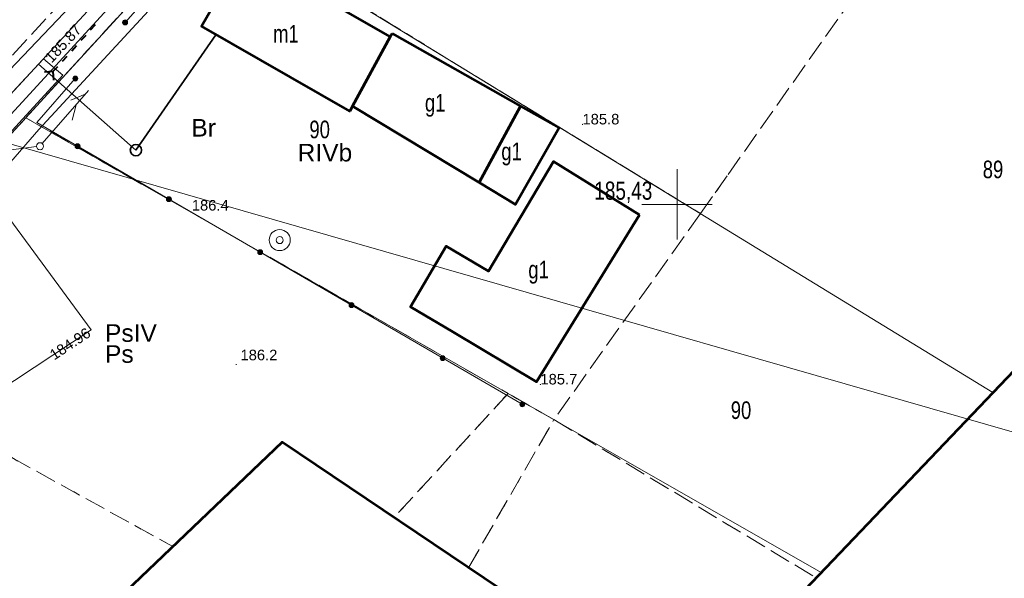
# Model space of a CAD drawing. Header units: metres. Extents: x 7482748 to 7484637, y 5684406 to 5687014.
# Tile 88 of 180: x 7483303 to 7483373, y 5685923 to 5685963. Entities that reach past the tile are written whole.
import ezdxf
from ezdxf.enums import TextEntityAlignment as Align
from ezdxf.lldxf.tags import DXFTag

# ---------------------------------------------------------------- set-up
doc = ezdxf.new("R2010")
doc.units = ezdxf.units.M
doc.header["$MEASUREMENT"] = 0
for name, pattern in [('1', [1.5, 1, -0.5]), ('KTJZ01_500', [2, 1.5, -0.5]), ('l217_500', [2, 1.5, -0.5]), ('l218_500', [1, 0.5, -0.5])]:
    doc.linetypes.add(name, pattern=pattern)
for name, color, linetype, lineweight in [('.k deszczowa', 200, 'Continuous', 50), ('.ks tłoczny', 104, 'Continuous', 50), ('_Dzialki', 7, 'Continuous', 0), ('_Dzialki_opis', 7, 'Continuous', 0), ('_Kontury', 7, 'Continuous', 0), ('_Kontury_opis', 7, 'Continuous', 0), ('_Podzial_sekcyjny_krzyze', 7, '1', 13), ('_Uzytki', 7, 'Continuous', 0), ('_Uzytki_opis', 7, 'Continuous', 0), ('_Zakres2', 7, 'Continuous', 0), ('BUIB05_01', 7, 'Continuous', 40), ('EGB_Budynek', 7, 'Continuous', 0), ('EGB_Budynek_opis', 7, 'Continuous', 0), ('GES__SUSM04_01P', 7, 'Continuous', 13), ('GES__SUUS13_P', 7, 'Continuous', 13), ('KTOK05_01', 7, 'Continuous', 13), ('RTPW01_P', 7, 'Continuous', 0), ('RTPW02_P', 7, 'Continuous', 0), ('SUPT_L_0', 30, 'Continuous', 13)]:
    doc.layers.add(name, color=color, linetype=linetype, lineweight=lineweight)
doc.layers.add('_ramki_nieplotowane', color=7, linetype='Continuous', lineweight=0, plot=False)
doc.layers.add('GES__SUPS01_08G', color=5, linetype='Continuous', lineweight=13, true_color=0x0000ff, transparency=0.25)
for name, color, linetype, lineweight, true_color in [('GES__SUPS01_08P', 5, 'Continuous', 13, 0x0000ff), ('GES__SUPT_pL', 7, 'Continuous', 13, 0xff9100), ('GES__SUPW_01_pL', 5, 'Continuous', 13, 0x0000ff)]:
    doc.layers.add(name, color=color, linetype=linetype, lineweight=lineweight, true_color=true_color)
doc.layers.add('IS_Opisy_działek_Net', color=7, linetype='SOLID', true_color=0x000000)
doc.layers.add('IS_Węzeł_sieci_kanalizacyjnej_-_opisy', color=7, linetype='Continuous')
for name, color, linetype, lineweight, transparency in [('KTJZ01_O', 7, 'KTJZ01_500', 13, 0.5), ('PTRW02_O', 7, 'Continuous', 13, 0.5), ('RTPW01_G', 7, 'Continuous', 13, 0.25), ('RTPW02_G', 7, 'Continuous', 13, 0.25)]:
    doc.layers.add(name, color=color, linetype=linetype, lineweight=lineweight, transparency=transparency)
doc.styles.get("Standard").update_dxf_attribs({"font": 'simplex.shx', "width": 0.75})
doc.styles.add('STYL_ARIAL', font='simplex.shx', dxfattribs={"width": 0.75, "oblique": 0.1})
doc.styles.add('Style-Arial', font='arial.ttf')
tags = doc.linetypes.add('SOLID', pattern=[10, 10, 0]).pattern_tags.tags
tags[6:7] = [DXFTag(74, 4), DXFTag(75, 0), DXFTag(340, '0'), DXFTag(46, 0.0), DXFTag(50, 0.0), DXFTag(44, 0.0), DXFTag(45, 0.0)]
tags[4:5] = [DXFTag(74, 4), DXFTag(75, 0), DXFTag(340, '0'), DXFTag(46, 0.0), DXFTag(50, 0.0), DXFTag(44, 0.0), DXFTag(45, 0.0)]

# ---------------------------------------------------------------- blocks, each defined once
blk = doc.blocks.new('SUPS01')
at = {"layer": 'GES__SUPS01_08P', "linetype": 'Continuous', "lineweight": 13}
h = blk.add_hatch(color=256, dxfattribs=at)
edge = h.paths.add_edge_path()
edge.add_arc((0, 0), 0.045, 0, 360)
blk = doc.blocks.new('SUSM04_01')
at = {"layer": 'GES__SUSM04_01P', "linetype": 'Continuous', "lineweight": 13}
blk.add_circle((0, 0), 0.25, dxfattribs=at)
blk = doc.blocks.new('SUUS13')
at = {"layer": 'GES__SUUS13_P', "linetype": 'Continuous', "lineweight": 13}
for radius in [0.75, 0.25]:
    blk.add_circle((0, 0), radius, dxfattribs=at)
blk = doc.blocks.new('RTPW01')
at = {"layer": 'RTPW01_P', "linetype": 'Continuous', "lineweight": 0}
h = blk.add_hatch(color=256, dxfattribs=at)
edge = h.paths.add_edge_path()
edge.add_arc((0, 0), 0.045, 0, 360)
blk = doc.blocks.new('RTPW01_3')
at = {"layer": 'RTPW02_P', "linetype": 'Continuous', "lineweight": 0}
h = blk.add_hatch(color=256, dxfattribs=at)
edge = h.paths.add_edge_path()
edge.add_arc((0, 0), 0.045, 0, 360)
blk = doc.blocks.new('RTPW01_2')
at = {"layer": 'RTPW01_P', "linetype": 'Continuous', "lineweight": 0}
h = blk.add_hatch(color=256, dxfattribs=at)
edge = h.paths.add_edge_path()
edge.add_arc((0, 0), 0.045, 0, 360)

msp = doc.modelspace()

# ---------------------------------------------------------------- hatches: boundary and pattern name
at = {"layer": 'KTOK05_01', "linetype": 'Continuous', "lineweight": 13}
h = msp.add_hatch(color=256, dxfattribs=at)
edge = h.paths.add_edge_path()
edge.add_arc((7483310.77, 5685962.93), 0.175, 0, 360)
h = msp.add_hatch(color=256, dxfattribs=at)
edge = h.paths.add_edge_path()
edge.add_arc((7483307.23, 5685958.94), 0.175, 0, 360)
h = msp.add_hatch(color=256, dxfattribs=at)
edge = h.paths.add_edge_path()
edge.add_arc((7483307.39461, 5685954.13021), 0.175, 0, 360)
h = msp.add_hatch(color=256, dxfattribs=at)
edge = h.paths.add_edge_path()
edge.add_arc((7483313.88146, 5685950.36579), 0.175, 0, 360)
h = msp.add_hatch(color=256, dxfattribs=at)
edge = h.paths.add_edge_path()
edge.add_arc((7483320.36839, 5685946.60152), 0.175, 0, 360)
h = msp.add_hatch(color=256, dxfattribs=at)
edge = h.paths.add_edge_path()
edge.add_arc((7483326.85534, 5685942.83728), 0.175, 0, 360)
h = msp.add_hatch(color=256, dxfattribs=at)
edge = h.paths.add_edge_path()
edge.add_arc((7483333.34229, 5685939.07305), 0.175, 0, 360)
h = msp.add_hatch(color=256, dxfattribs=at)
edge = h.paths.add_edge_path()
edge.add_arc((7483339, 5685935.79), 0.175, 0, 360)

# ---------------------------------------------------------------- linework, layer by layer
at = {"layer": '.k deszczowa', "linetype": 'Continuous', "lineweight": 35}
msp.add_lwpolyline([(7483315.07707, 5685969.96528), (7483281.21997, 5685933.08455)], dxfattribs=at)
at = {"layer": '.ks tłoczny', "linetype": 'Continuous', "lineweight": 35}
for points in [[(7483385.11889, 5686056.87655), (7483382.15, 5686049.635), (7483378.80924, 5686041.48642), (7483361.88352, 5686022.77441), (7483346.36877, 5686005.72669), (7483336.65111, 5685996.14914), (7483331.91992, 5685990.88433), (7483322.32458, 5685979.14923), (7483304.60733, 5685959.96298), (7483298.29769, 5685953.1302), (7483295.85309, 5685952.1972)], [(7483311.53373, 5685953.8507), (7483317.2283, 5685962.0363)], [(7483304.60733, 5685959.96298), (7483311.53373, 5685953.8507)]]:
    msp.add_lwpolyline(points, dxfattribs=at)
msp.add_circle((7483311.53373, 5685953.8507), 0.4, dxfattribs=at)
at = {"layer": '_Dzialki', "color": 96, "linetype": 'Continuous', "true_color": 0x008000, "flags": 128}
for points in [[(7483303.71, 5685956.15), (7483316.93, 5685970.6)], [(7483372.45, 5685936.62), (7483316.93, 5685970.6)], [(7483270.35, 5685919.66), (7483303.71, 5685956.15)], [(7483360.25, 5685923.84), (7483303.71, 5685956.15)]]:
    msp.add_lwpolyline(points, dxfattribs=at)
at = {"layer": '_Kontury', "color": 96, "linetype": 'l217_500', "true_color": 0x008000, "flags": 128}
for points in [[(7483316.93, 5685970.6), (7483303.71, 5685956.15)], [(7483316.93, 5685970.6), (7483351.66, 5685949.34)], [(7483364.88, 5685968.05), (7483353.57, 5685952.03)], [(7483303.71, 5685956.15), (7483288.71, 5685939.74)], [(7483337.99, 5685936.56), (7483303.71, 5685956.15)], [(7483353.57, 5685952.03), (7483351.66, 5685949.34)], [(7483351.66, 5685949.34), (7483341.25, 5685934.7)], [(7483288.71, 5685939.74), (7483314.16, 5685925.68)], [(7483337.99, 5685936.56), (7483329.89, 5685927.74)], [(7483341.25, 5685934.7), (7483337.99, 5685936.56)], [(7483335.18, 5685924.18), (7483341.25, 5685934.7)], [(7483341.25, 5685934.7), (7483359.89, 5685923.46)]]:
    msp.add_lwpolyline(points, dxfattribs=at)
at = {"layer": '_Podzial_sekcyjny_krzyze', "linetype": 'Continuous'}
for p, q in [((7483350, 5685947.5), (7483350, 5685952.5)), ((7483347.5, 5685950), (7483352.5, 5685950))]:
    msp.add_line(p, q, dxfattribs=at)
at = {"layer": '_ramki_nieplotowane', "color": 3, "linetype": 'Continuous', "lineweight": 0, "flags": 128}
msp.add_lwpolyline([(7483208.98, 5685981.21), (7483494.44, 5685899.18), (7483610.57, 5686303.33), (7483325.11, 5686385.36), (7483208.98, 5685981.21)], close=True, dxfattribs=at)
at = {"layer": '_Uzytki', "color": 96, "linetype": 'l218_500', "true_color": 0x008000, "flags": 128}
for points in [[(7483316.93, 5685970.6), (7483303.71, 5685956.15)], [(7483351.66, 5685949.34), (7483316.93, 5685970.6)], [(7483303.71, 5685956.15), (7483288.71, 5685939.74)], [(7483337.99, 5685936.56), (7483303.71, 5685956.15)], [(7483351.66, 5685949.34), (7483353.57, 5685952.03)], [(7483288.71, 5685939.74), (7483314.16, 5685925.68)], [(7483337.99, 5685936.56), (7483329.89, 5685927.74)], [(7483341.25, 5685934.7), (7483337.99, 5685936.56)], [(7483335.18, 5685924.18), (7483341.25, 5685934.7)], [(7483341.25, 5685934.7), (7483359.89, 5685923.46)]]:
    msp.add_lwpolyline(points, dxfattribs=at)
at = {"layer": '_Zakres2', "color": 250, "linetype": 'Continuous', "lineweight": 53, "flags": 128}
msp.add_lwpolyline([(7483469.46, 5686200.94), (7483457.15, 5686175.34), (7483454.19, 5686160.77), (7483450.68, 5686142.8), (7483445.21, 5686123.66), (7483469.65, 5686114.59), (7483521.99, 5686042.72), (7483521.41, 5686032.76), (7483497.78, 5685988.42), (7483466.13, 5686001.7), (7483413.53, 5686020.4), (7483407.67, 5685973.53), (7483350.64, 5685913.76), (7483321.93, 5685933.1), (7483288.55, 5685901.25)], dxfattribs=at)
at = {"layer": 'BUIB05_01', "linetype": 'Continuous', "lineweight": 40}
for p, q in [((7483308.32, 5685962.4), (7483308.66, 5685962.77)), ((7483307.65, 5685961.66), (7483307.99, 5685962.03)), ((7483306.98, 5685960.91), (7483307.32, 5685961.29)), ((7483306.31, 5685960.17), (7483306.65, 5685960.54)), ((7483305.64, 5685959.43), (7483305.98, 5685959.8)), ((7483305.64, 5685959.43), (7483305.04, 5685959.4)), ((7483305.64, 5685959.43), (7483305.67, 5685958.83))]:
    msp.add_line(p, q, dxfattribs=at)
at = {"layer": 'EGB_Budynek', "color": 7, "linetype": 'Continuous', "lineweight": 53, "flags": 128}
for points in [[(7483329.61, 5685961.9), (7483326.94, 5685956.98), (7483326.75, 5685956.63), (7483316.2, 5685962.66), (7483319.19, 5685967.88), (7483329.61, 5685961.9)], [(7483329.74, 5685962.15), (7483338.87, 5685956.98), (7483335.94, 5685951.56), (7483326.94, 5685956.98), (7483329.61, 5685961.9), (7483329.74, 5685962.15)], [(7483341.62, 5685955.43), (7483338.53, 5685950), (7483335.94, 5685951.56), (7483338.87, 5685956.98), (7483341.62, 5685955.43)], [(7483347.34, 5685949.26), (7483340.01, 5685937.38), (7483334.06, 5685940.94), (7483331.05, 5685942.71), (7483333.59, 5685947.03), (7483336.6, 5685945.24), (7483341.22, 5685953.04), (7483347.34, 5685949.26)]]:
    msp.add_lwpolyline(points, dxfattribs=at)
at = {"layer": 'GES__SUPT_pL', "linetype": 'Continuous', "lineweight": 13, "flags": 128}
msp.add_lwpolyline([(7483330.51, 5685982.7), (7483318.5, 5685970.33), (7483304.63, 5685955.31), (7483290.37, 5685938.88), (7483269.82, 5685914.74), (7483235.27, 5685876.58), (7483194.74, 5685830.89), (7483182.64, 5685815.57), (7483178.42, 5685810.79), (7483171.42, 5685800.43), (7483166.94, 5685792.19), (7483161.83, 5685777.28), (7483161.38, 5685764.86), (7483161.76, 5685749.17), (7483161.39, 5685734.08), (7483154.95, 5685733.19), (7483143.7, 5685727.84), (7483137.86, 5685726.17), (7483131.03, 5685720.65)], dxfattribs=at)
at = {"layer": 'GES__SUPW_01_pL', "linetype": 'Continuous', "lineweight": 13, "flags": 128}
msp.add_lwpolyline([(7483390.45, 5686101.26), (7483389.11, 5686097.11), (7483402.12, 5686090.27), (7483402.8, 5686082.32), (7483402.57, 5686081.73), (7483402.28, 5686080.98), (7483399.56, 5686070.76), (7483393.84, 5686051.54), (7483385.76, 5686037.62), (7483376.82, 5686028.13), (7483359.07, 5686006.84), (7483360.81, 5686002.42), (7483362.18, 5685993.12), (7483357.88, 5685985.34), (7483355.86, 5685982.57), (7483344.31, 5685975.82), (7483339.85, 5685974.9), (7483326.36, 5685979.88), (7483323.79, 5685982.18), (7483317.09, 5685974.82), (7483298.15, 5685954.95), (7483308.35, 5685941.08), (7483274.45, 5685918.69)], dxfattribs=at)
at = {"layer": 'KTJZ01_O', "linetype": 'KTJZ01_500', "lineweight": 13, "flags": 128}
msp.add_lwpolyline([(7483197.91, 5685647.78), (7483191.3, 5685645.21), (7483187.04, 5685652.01), (7483182.78, 5685658.81), (7483173.01, 5685674.4), (7483160.42, 5685696.27), (7483153.69, 5685714.72), (7483149.66, 5685738.88), (7483150.14, 5685742.97), (7483152.18, 5685766.74), (7483152.64, 5685773.87), (7483156.88, 5685789.66), (7483160.03, 5685797.82), (7483165.63, 5685808.56), (7483171.47, 5685814.85), (7483176.12, 5685820.16), (7483191.38, 5685837.95), (7483216.44, 5685866.07), (7483238.67, 5685890.6), (7483242.86, 5685894.87), (7483263.91, 5685918.34), (7483290.28, 5685947.07), (7483315.51, 5685974.43), (7483346.16, 5686007.45), (7483367.58, 5686031.19), (7483372.66, 5686037.59), (7483378.07, 5686044.41), (7483383.78, 5686055), (7483386.81, 5686063.17), (7483391.06, 5686075.79), (7483392.94, 5686081.53), (7483394.38, 5686081.91), (7483397.17, 5686082.85), (7483401.23, 5686082.98), (7483404.7, 5686083), (7483407.11, 5686083.92), (7483410.43, 5686086.41), (7483412.08, 5686088.69), (7483412.96, 5686091.17), (7483413.79, 5686094.46), (7483412.71, 5686099.4), (7483411.05, 5686100.85), (7483407.94, 5686103.18), (7483405.29, 5686104.69), (7483403.35, 5686106.28), (7483402.57, 5686107.54), (7483401.86, 5686108.47), (7483403.54, 5686113.11), (7483404.07, 5686113.93), (7483409.52, 5686129.91), (7483416.09, 5686150.36), (7483420.49, 5686164.15), (7483421.47, 5686167.05), (7483423.62, 5686173.38), (7483428.4, 5686186.8), (7483437.81, 5686215.26), (7483441.02, 5686225.03), (7483450.09, 5686253.79), (7483453.73, 5686263.28), (7483459.39, 5686280.61), (7483466.44, 5686301.37), (7483471.25, 5686316.24), (7483473.9, 5686323.17), (7483478.13, 5686336.85), (7483485.37, 5686356.93), (7483492.13, 5686378.36), (7483498.67, 5686398.43), (7483502.19, 5686408.5), (7483505.2, 5686417.38), (7483513.05, 5686441.11), (7483516.25, 5686450.23), (7483530.52, 5686493.07), (7483533.34, 5686501.51), (7483543.47, 5686531.52), (7483557.14, 5686572.33), (7483559.91, 5686580.46), (7483570.16, 5686610.95), (7483575.71, 5686628.68), (7483581.26, 5686643.91), (7483583.2, 5686649.41), (7483591.35, 5686674.28), (7483597.45, 5686691.67), (7483602.2, 5686705.71), (7483616.93, 5686750.38), (7483619.53, 5686757.95), (7483621.36, 5686763.29), (7483634.9, 5686799.43), (7483640.84, 5686811.96)], dxfattribs=at)
at = {"layer": 'KTOK05_01', "linetype": 'Continuous', "lineweight": 13, "flags": 128}
for points in [[(7483330.37, 5685984.68), (7483317.43, 5685970.44), (7483310.77, 5685962.93)], [(7483307.23, 5685958.94), (7483304.5, 5685955.81), (7483315.27, 5685949.56), (7483339, 5685935.79)]]:
    msp.add_lwpolyline(points, dxfattribs=at)
at = {"layer": 'KTOK05_01', "linetype": 'Continuous', "lineweight": 13}
for centre in [(7483310.77, 5685962.93), (7483307.23, 5685958.94), (7483307.39, 5685954.13), (7483313.88, 5685950.37), (7483320.37, 5685946.6), (7483326.86, 5685942.84), (7483333.34, 5685939.07), (7483339, 5685935.79)]:
    msp.add_circle(centre, 0.175, dxfattribs=at)
at = {"layer": 'PTRW02_O', "linetype": 'Continuous', "lineweight": 13, "flags": 128}
msp.add_lwpolyline([(7483304.96, 5685960.34), (7483306.34, 5685959.19), (7483290.54, 5685941.96), (7483288.93, 5685943.12), (7483304.96, 5685960.34)], close=True, dxfattribs=at)
at = {"layer": 'SUPT_L_0', "linetype": 'Continuous'}
for p, q in [((7483308.17, 5685958.09), (7483304.88, 5685954.32)), ((7483307.94, 5685957.83), (7483306.9, 5685957.4)), ((7483307.28, 5685957.07), (7483307, 5685955.99)), ((7483304.47, 5685954.1), (7483299.51, 5685953.46))]:
    msp.add_line(p, q, dxfattribs=at)

# ---------------------------------------------------------------- block references
at = {"layer": 'GES__SUPS01_08P', "linetype": 'Continuous', "lineweight": 13}
msp.add_blockref('SUPS01', (7483308.35, 5685941.08), dxfattribs=at)
at = {"layer": 'GES__SUSM04_01P', "linetype": 'Continuous', "lineweight": 13}
msp.add_blockref('SUSM04_01', (7483304.72, 5685954.13), dxfattribs=at)
at = {"layer": 'GES__SUUS13_P', "linetype": 'Continuous', "lineweight": 13}
msp.add_blockref('SUUS13', (7483321.76, 5685947.46), dxfattribs=at)
at = {"layer": 'RTPW01_P', "linetype": 'Continuous', "lineweight": 0}
for name, p in [('RTPW01', (7483343.28, 5685955.68)), ('RTPW01_2', (7483315.27, 5685949.56)), ('RTPW01', (7483318.67, 5685938.62)), ('RTPW01', (7483340.29, 5685937.2))]:
    msp.add_blockref(name, p, dxfattribs=at)
at = {"layer": 'RTPW02_P', "linetype": 'Continuous', "lineweight": 0}
msp.add_blockref('RTPW01_3', (7483305.64, 5685959.43), dxfattribs=at)

# ---------------------------------------------------------------- texts
at = {"layer": '_Dzialki_opis', "color": 96, "true_color": 0x008000, "char_height": 1.25, "attachment_point": 7, "line_spacing_factor": 0.6, "style": 'STYL_ARIAL'}
for s, insert in [('\\fArial|b0|i0|c238238|p39;90', (7483323.87, 5685954.68)), ('\\fArial|b0|i0|c238238|p39;89', (7483371.73, 5685951.84)), ('\\fArial|b0|i0|c238238|p39;90', (7483353.82, 5685934.73))]:
    msp.add_mtext(s, dxfattribs=dict(at, insert=insert))
at = {"layer": '_Kontury_opis', "color": 96, "linetype": 'Continuous', "lineweight": 13, "true_color": 0x008000, "style": 'Style-Arial'}
for s, p in [('RIVb', (7483323.03, 5685953.05)), ('PsIV', (7483309.34, 5685940.23))]:
    msp.add_text(s, height=1.25, dxfattribs=at).set_placement(p)
at = {"layer": '_Uzytki_opis', "color": 96, "linetype": 'Continuous', "lineweight": 13, "true_color": 0x008000, "style": 'Style-Arial'}
for s, p in [('Br', (7483315.48, 5685954.82)), ('Ps', (7483309.34, 5685938.74))]:
    msp.add_text(s, height=1.25, dxfattribs=at).set_placement(p)
at = {"layer": 'EGB_Budynek_opis', "color": 7, "char_height": 1.25, "attachment_point": 7, "line_spacing_factor": 0.6, "style": 'STYL_ARIAL'}
for s, insert in [('\\fArial|b0|i0|c238238|p39;m1', (7483321.29, 5685961.5)), ('\\fArial|b0|i0|c238238|p39;g1', (7483332.08, 5685956.22)), ('\\fArial|b0|i0|c238238|p39;g1', (7483337.51, 5685952.76)), ('\\fArial|b0|i0|c238238|p39;g1', (7483339.43, 5685944.36))]:
    msp.add_mtext(s, dxfattribs=dict(at, insert=insert))
at = {"layer": 'GES__SUPS01_08G', "linetype": 'Continuous', "lineweight": 13, "style": 'Style-Arial'}
msp.add_text('184.96', height=0.75, rotation=33.45, dxfattribs=at).set_placement((7483305.52, 5685939.21), align=Align.MIDDLE_LEFT)
at = {"layer": 'IS_Opisy_działek_Net', "linetype": 'Continuous', "ltscale": 0.01, "char_height": 1.2888}
for insert, attachment_point, rotation in [((7483307.21768, 5685962.9077), 1, 319.6), ((7483307.21768, 5685962.9077), 1, 319.6), ((7483311.53097, 5685954.44087), 7, 318.8), ((7483311.53097, 5685954.44087), 7, 318.8), ((7483311.38629, 5685953.30398), 1, 318.8), ((7483311.38629, 5685953.30398), 1, 318.8)]:
    msp.add_mtext('\\fArial|b0|i0;', dxfattribs=dict(at, insert=insert, attachment_point=attachment_point, rotation=rotation))
for insert, attachment_point in [((7483308.2572, 5685946.00694), 1), ((7483309.6072, 5685946.41734), 7), ((7483309.6672, 5685945.41734), 7), ((7483309.6672, 5685945.41734), 7), ((7483314.77262, 5685933.5074), 7), ((7483325.26262, 5685932.5074), 7), ((7483325.26262, 5685932.5074), 7)]:
    msp.add_mtext('\\fArial|b0|i0;', dxfattribs=dict(at, insert=insert, attachment_point=attachment_point))
at = {"layer": 'IS_Węzeł_sieci_kanalizacyjnej_-_opisy', "color": 18, "linetype": 'SOLID', "ltscale": 0.01, "true_color": 0x000000, "insert": (7483344.11592, 5685951.61865), "char_height": 1.2888, "attachment_point": 1}
msp.add_mtext('\\fArial|b0|i0;185,43', dxfattribs=at)
at = {"layer": 'RTPW01_G', "linetype": 'Continuous', "lineweight": 13, "style": 'Style-Arial'}
for s, p in [('185.8', (7483343.28, 5685955.68)), ('186.4', (7483315.51, 5685949.56)), ('186.2', (7483318.97, 5685938.92)), ('185.7', (7483340.29, 5685937.2))]:
    msp.add_text(s, height=0.75, dxfattribs=at).set_placement(p)
at = {"layer": 'RTPW02_G', "linetype": 'Continuous', "lineweight": 13, "style": 'Style-Arial'}
msp.add_text('185.87', height=0.75, rotation=47.05, dxfattribs=at).set_placement((7483305.55, 5685960))

doc.saveas('drawing.dxf')
